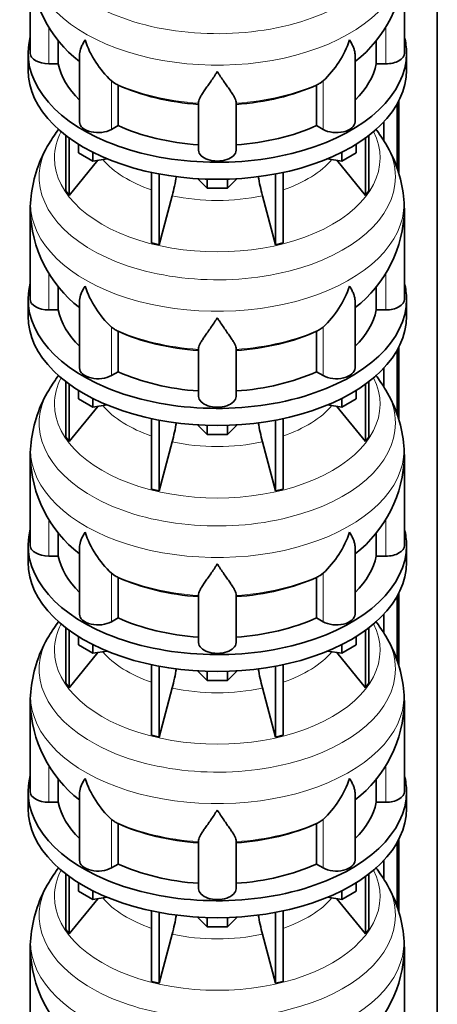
# Model space of a CAD drawing. Header units: millimetres. Extents: x 148 to 904, y -2845 to 2089.
# Tile 8 of 22: x 690 to 891, y -1859 to -1385. Entities that reach past the tile are written whole.
import ezdxf

# ---------------------------------------------------------------- set-up
doc = ezdxf.new("R2010")
doc.units = ezdxf.units.MM
doc.layers.add('MID_134-13', color=7, linetype='Continuous')
doc.layers.add('VSI134_DIFFUSORE', color=7, linetype='Continuous')

# ---------------------------------------------------------------- blocks, each defined once
blk = doc.blocks.new('SE4')
at = {"layer": 'MID_134-13', "color": 7, "linetype": 'Continuous', "lineweight": 35}
for p, q in [((891.05, -2554.67), (891.05, -1002.98)), ((871.79, -1425.41), (871.79, -1456.77)), ((872.54, -1424), (872.54, -1459.11)), ((865.27, -1434.19), (865.27, -1443.08)), ((871.79, -1543.81), (871.79, -1575.16)), ((872.54, -1542.4), (872.54, -1577.5)), ((865.27, -1552.58), (865.27, -1561.47)), ((871.79, -1662.2), (871.79, -1693.55)), ((872.54, -1660.79), (872.54, -1695.89)), ((865.27, -1670.97), (865.27, -1679.86)), ((871.79, -1780.59), (871.79, -1811.94)), ((872.54, -1779.18), (872.54, -1814.29)), ((865.27, -1789.37), (865.27, -1798.25))]:
    blk.add_line(p, q, dxfattribs=at)
at = {"layer": 'VSI134_DIFFUSORE', "color": 7, "linetype": 'Continuous', "lineweight": 35}
for p, q in [((695.24, -1357.97), (695.24, -1401.02)), ((875.24, -1401.02), (875.24, -1357.97)), ((708.77, -1406.22), (708.77, -1394.9)), ((861.71, -1394.8), (861.71, -1406.22)), ((694.24, -1401.02), (694.24, -1409.19)), ((876.24, -1409.19), (876.24, -1401.02)), ((704.24, -1406.22), (708.77, -1406.22)), ((718.96, -1401.93), (718.96, -1434.09)), ((851.51, -1434.09), (851.51, -1401.95)), ((861.71, -1406.22), (866.24, -1406.22)), ((735.75, -1415.47), (734.33, -1414.42)), ((836.15, -1414.42), (834.73, -1415.47)), ((737.53, -1435.92), (737.53, -1416.44)), ((832.95, -1416.44), (832.95, -1435.92)), ((776.24, -1447.79), (776.24, -1424.44)), ((794.24, -1447.79), (794.24, -1424.44)), ((734.33, -1437.76), (737.53, -1435.92)), ((832.95, -1435.92), (836.15, -1437.76)), ((712.41, -1440.69), (712.41, -1467.37)), ((713.94, -1441.84), (713.94, -1469.5)), ((856.53, -1441.84), (856.53, -1469.5)), ((858.07, -1440.69), (858.07, -1467.37)), ((718.48, -1448.95), (718.48, -1444.89)), ((725.42, -1452.95), (718.48, -1448.95)), ((725.42, -1452.95), (725.42, -1448.78)), ((845.05, -1452.95), (845.05, -1448.78)), ((851.99, -1448.95), (845.05, -1452.95)), ((851.99, -1448.95), (851.99, -1444.89)), ((713.94, -1469.5), (727.8, -1452.59)), ((732.25, -1451.9), (725.42, -1452.95)), ((845.05, -1452.95), (838.23, -1451.9)), ((842.67, -1452.59), (856.53, -1469.5)), ((753.54, -1458.44), (753.54, -1492.36)), ((816.93, -1458.44), (816.93, -1492.36)), ((757.24, -1459.18), (757.24, -1493.25)), ((780.33, -1466.09), (775.68, -1461.44)), ((780.33, -1466.09), (780.33, -1461.65)), ((794.8, -1461.44), (790.15, -1466.09)), ((790.15, -1466.09), (790.15, -1461.65)), ((813.24, -1459.18), (813.24, -1493.25)), ((712.41, -1467.37), (713.94, -1469.5)), ((790.15, -1466.09), (780.33, -1466.09)), ((856.53, -1469.5), (858.07, -1467.37)), ((757.24, -1493.25), (763.51, -1469.63)), ((806.96, -1469.63), (813.24, -1493.25)), ((695.24, -1476.36), (695.24, -1519.41)), ((875.24, -1519.41), (875.24, -1476.36)), ((753.54, -1492.36), (757.24, -1493.25)), ((813.24, -1493.25), (816.93, -1492.36)), ((708.77, -1524.61), (708.77, -1513.29)), ((861.71, -1513.19), (861.71, -1524.61)), ((694.24, -1519.41), (694.24, -1527.58)), ((876.24, -1527.58), (876.24, -1519.41)), ((704.24, -1524.61), (708.77, -1524.61)), ((718.96, -1520.32), (718.96, -1552.48)), ((851.51, -1552.48), (851.51, -1520.34)), ((861.71, -1524.61), (866.24, -1524.61)), ((735.75, -1533.86), (734.33, -1532.81)), ((836.15, -1532.81), (834.73, -1533.86)), ((737.53, -1554.31), (737.53, -1534.83)), ((832.95, -1534.83), (832.95, -1554.31)), ((776.24, -1566.18), (776.24, -1542.83)), ((794.24, -1566.18), (794.24, -1542.83)), ((734.33, -1556.16), (737.53, -1554.31)), ((832.95, -1554.31), (836.15, -1556.16)), ((712.41, -1559.08), (712.41, -1585.76)), ((713.94, -1560.23), (713.94, -1587.89)), ((856.53, -1560.23), (856.53, -1587.89)), ((858.07, -1559.08), (858.07, -1585.76)), ((718.48, -1567.34), (718.48, -1563.28)), ((725.42, -1571.35), (718.48, -1567.34)), ((725.42, -1571.35), (725.42, -1567.17)), ((845.05, -1571.35), (845.05, -1567.17)), ((851.99, -1567.34), (845.05, -1571.35)), ((851.99, -1567.34), (851.99, -1563.28)), ((713.94, -1587.89), (727.8, -1570.98)), ((732.25, -1570.29), (725.42, -1571.35)), ((845.05, -1571.35), (838.23, -1570.29)), ((842.67, -1570.98), (856.53, -1587.89)), ((753.54, -1576.83), (753.54, -1610.76)), ((816.93, -1576.83), (816.93, -1610.76)), ((757.24, -1577.57), (757.24, -1611.64)), ((780.33, -1584.48), (775.68, -1579.83)), ((780.33, -1584.48), (780.33, -1580.04)), ((794.8, -1579.83), (790.15, -1584.48)), ((790.15, -1584.48), (790.15, -1580.04)), ((813.24, -1577.57), (813.24, -1611.64)), ((712.41, -1585.76), (713.94, -1587.89)), ((790.15, -1584.48), (780.33, -1584.48)), ((856.53, -1587.89), (858.07, -1585.76)), ((757.24, -1611.64), (763.51, -1588.02)), ((806.96, -1588.02), (813.24, -1611.64)), ((695.24, -1594.75), (695.24, -1637.81)), ((875.24, -1637.81), (875.24, -1594.75)), ((753.54, -1610.76), (757.24, -1611.64)), ((813.24, -1611.64), (816.93, -1610.76)), ((708.77, -1643), (708.77, -1631.69)), ((861.71, -1631.59), (861.71, -1643)), ((694.24, -1637.81), (694.24, -1645.97)), ((876.24, -1645.97), (876.24, -1637.81)), ((704.24, -1643), (708.77, -1643)), ((718.96, -1638.71), (718.96, -1670.87)), ((851.51, -1670.87), (851.51, -1638.74)), ((861.71, -1643), (866.24, -1643)), ((735.75, -1652.25), (734.33, -1651.2)), ((836.15, -1651.2), (834.73, -1652.25)), ((737.53, -1672.7), (737.53, -1653.22)), ((832.95, -1653.22), (832.95, -1672.7)), ((776.24, -1684.57), (776.24, -1661.23)), ((794.24, -1684.57), (794.24, -1661.23)), ((734.33, -1674.55), (737.53, -1672.7)), ((832.95, -1672.7), (836.15, -1674.55)), ((712.41, -1677.47), (712.41, -1704.15)), ((713.94, -1678.62), (713.94, -1706.28)), ((856.53, -1678.62), (856.53, -1706.28)), ((858.07, -1677.47), (858.07, -1704.15)), ((718.48, -1685.73), (718.48, -1681.68)), ((725.42, -1689.74), (718.48, -1685.73)), ((725.42, -1689.74), (725.42, -1685.57)), ((845.05, -1689.74), (845.05, -1685.57)), ((851.99, -1685.73), (845.05, -1689.74)), ((851.99, -1685.73), (851.99, -1681.68)), ((713.94, -1706.28), (727.8, -1689.37)), ((732.25, -1688.68), (725.42, -1689.74)), ((845.05, -1689.74), (838.23, -1688.68)), ((842.67, -1689.37), (856.53, -1706.28)), ((753.54, -1695.22), (753.54, -1729.15)), ((816.93, -1695.22), (816.93, -1729.15)), ((757.24, -1695.96), (757.24, -1730.03)), ((780.33, -1702.87), (775.68, -1698.22)), ((780.33, -1702.87), (780.33, -1698.43)), ((794.8, -1698.22), (790.15, -1702.87)), ((790.15, -1702.87), (790.15, -1698.43)), ((813.24, -1695.96), (813.24, -1730.03)), ((712.41, -1704.15), (713.94, -1706.28)), ((790.15, -1702.87), (780.33, -1702.87)), ((856.53, -1706.28), (858.07, -1704.15)), ((757.24, -1730.03), (763.51, -1706.41)), ((806.96, -1706.41), (813.24, -1730.03)), ((695.24, -1713.14), (695.24, -1756.2)), ((875.24, -1756.2), (875.24, -1713.14)), ((753.54, -1729.15), (757.24, -1730.03)), ((813.24, -1730.03), (816.93, -1729.15)), ((708.77, -1761.39), (708.77, -1750.08)), ((861.71, -1749.98), (861.71, -1761.39)), ((694.24, -1756.2), (694.24, -1764.36)), ((876.24, -1764.36), (876.24, -1756.2)), ((704.24, -1761.39), (708.77, -1761.39)), ((718.96, -1757.1), (718.96, -1789.27)), ((851.51, -1789.27), (851.51, -1757.13)), ((861.71, -1761.39), (866.24, -1761.39)), ((735.75, -1770.65), (734.33, -1769.59)), ((836.15, -1769.59), (834.73, -1770.65)), ((737.53, -1791.09), (737.53, -1771.62)), ((832.95, -1771.62), (832.95, -1791.09)), ((776.24, -1802.96), (776.24, -1779.62)), ((794.24, -1802.96), (794.24, -1779.62)), ((734.33, -1792.94), (737.53, -1791.09)), ((832.95, -1791.09), (836.15, -1792.94)), ((712.41, -1795.87), (712.41, -1822.54)), ((713.94, -1797.01), (713.94, -1824.68)), ((856.53, -1797.01), (856.53, -1824.68)), ((858.07, -1795.87), (858.07, -1822.54)), ((718.48, -1804.12), (718.48, -1800.07)), ((725.42, -1808.13), (718.48, -1804.12)), ((725.42, -1808.13), (725.42, -1803.96)), ((845.05, -1808.13), (845.05, -1803.96)), ((851.99, -1804.12), (845.05, -1808.13)), ((851.99, -1804.12), (851.99, -1800.07)), ((713.94, -1824.68), (727.8, -1807.76)), ((732.25, -1807.08), (725.42, -1808.13)), ((845.05, -1808.13), (838.23, -1807.08)), ((842.67, -1807.76), (856.53, -1824.68)), ((753.54, -1813.61), (753.54, -1847.54)), ((816.93, -1813.61), (816.93, -1847.54)), ((757.24, -1814.35), (757.24, -1848.42)), ((780.33, -1821.26), (775.68, -1816.61)), ((780.33, -1821.26), (780.33, -1816.83)), ((794.8, -1816.61), (790.15, -1821.26)), ((790.15, -1821.26), (790.15, -1816.83)), ((813.24, -1814.35), (813.24, -1848.42)), ((712.41, -1822.54), (713.94, -1824.68)), ((790.15, -1821.26), (780.33, -1821.26)), ((856.53, -1824.68), (858.07, -1822.54)), ((757.24, -1848.42), (763.51, -1824.8)), ((806.96, -1824.8), (813.24, -1848.42)), ((695.24, -1831.53), (695.24, -1874.59)), ((875.24, -1874.59), (875.24, -1831.53)), ((753.54, -1847.54), (757.24, -1848.42)), ((813.24, -1848.42), (816.93, -1847.54))]:
    blk.add_line(p, q, dxfattribs=at)
at = {"layer": 'VSI134_DIFFUSORE', "color": 4, "linetype": 'Continuous', "lineweight": 9}
for p, q in [((704.24, -1406.22), (704.24, -1388.52)), ((866.24, -1406.22), (866.24, -1388.44)), ((734.33, -1437.76), (734.33, -1414.42)), ((836.15, -1437.76), (836.15, -1414.42)), ((704.24, -1524.61), (704.24, -1506.91)), ((866.24, -1524.61), (866.24, -1506.84)), ((734.33, -1556.16), (734.33, -1532.81)), ((836.15, -1556.16), (836.15, -1532.81)), ((704.24, -1643), (704.24, -1625.3)), ((866.24, -1643), (866.24, -1625.23)), ((734.33, -1674.55), (734.33, -1651.2)), ((836.15, -1674.55), (836.15, -1651.2)), ((704.24, -1761.39), (704.24, -1743.7)), ((866.24, -1761.39), (866.24, -1743.62)), ((734.33, -1792.94), (734.33, -1769.59)), ((836.15, -1792.94), (836.15, -1769.59))]:
    blk.add_line(p, q, dxfattribs=at)
at = {"layer": 'VSI134_DIFFUSORE', "color": 7, "linetype": 'Continuous', "lineweight": 35}
for centre, radius, start, end in [((756.25, -1356.87), 60.98, 181.1341, 232.2546), ((814.02, -1356.71), 61.22, 307.8544, 358.8284), ((766.83, -1379.46), 47.73, 198.6373, 227.0857), ((803.65, -1379.46), 47.73, 312.9143, 341.3628), ((743.66, -1403.08), 14.7, 237.4509, 245.3566), ((826.82, -1403.08), 14.7, 294.6434, 302.5491), ((762.32, -1478.61), 67.25, 142.3556, 149.5834), ((807.67, -1478.97), 67.84, 30.3417, 37.6305), ((756.17, -1476.37), 60.82, 148.4877, 173.8715), ((814.35, -1476.39), 60.78, 6.1562, 31.4203), ((673.67, -1445.31), 93.08, 344.857, 350.7509), ((895.49, -1445.52), 91.75, 189.3064, 195.2315), ((734.7, -1475.54), 39.42, 171.7414, 181.3593), ((745.43, -1481.16), 129.89, 2.1163, 4.9854), ((756.25, -1475.27), 60.98, 181.1341, 232.2546), ((814.02, -1475.11), 61.22, 307.8544, 358.8284), ((766.83, -1497.85), 47.73, 198.6373, 227.0857), ((803.65, -1497.85), 47.73, 312.9143, 341.3628), ((743.66, -1521.47), 14.7, 237.4509, 245.3566), ((826.82, -1521.47), 14.7, 294.6434, 302.5491), ((762.32, -1597), 67.25, 142.3556, 149.5834), ((807.67, -1597.36), 67.84, 30.3417, 37.6305), ((756.17, -1594.76), 60.82, 148.4877, 173.8715), ((814.35, -1594.78), 60.78, 6.1562, 31.4203), ((673.67, -1563.71), 93.08, 344.857, 350.7509), ((895.49, -1563.91), 91.75, 189.3064, 195.2315), ((734.7, -1593.93), 39.42, 171.7414, 181.3593), ((745.43, -1599.55), 129.89, 2.1163, 4.9854), ((756.25, -1593.66), 60.98, 181.1341, 232.2546), ((814.02, -1593.5), 61.22, 307.8544, 358.8284), ((766.83, -1616.25), 47.73, 198.6373, 227.0857), ((803.65, -1616.25), 47.73, 312.9143, 341.3628), ((743.66, -1639.86), 14.7, 237.4509, 245.3566), ((826.82, -1639.86), 14.7, 294.6434, 302.5491), ((762.32, -1715.39), 67.25, 142.3556, 149.5834), ((807.67, -1715.75), 67.84, 30.3417, 37.6305), ((756.17, -1713.15), 60.82, 148.4877, 173.8715), ((814.35, -1713.17), 60.78, 6.1562, 31.4203), ((673.67, -1682.1), 93.08, 344.857, 350.7509), ((895.49, -1682.31), 91.75, 189.3064, 195.2315), ((734.7, -1712.32), 39.42, 171.7414, 181.3593), ((745.43, -1717.94), 129.89, 2.1163, 4.9854), ((756.25, -1712.05), 60.98, 181.1341, 232.2546), ((814.02, -1711.89), 61.22, 307.8544, 358.8284), ((766.83, -1734.64), 47.73, 198.6373, 227.0857), ((803.65, -1734.64), 47.73, 312.9143, 341.3628), ((743.66, -1758.25), 14.7, 237.4509, 245.3566), ((826.82, -1758.25), 14.7, 294.6434, 302.5491), ((762.32, -1833.78), 67.25, 142.3556, 149.5834), ((807.67, -1834.14), 67.84, 30.3417, 37.6305), ((756.17, -1831.54), 60.82, 148.4877, 173.8715), ((814.35, -1831.56), 60.78, 6.1562, 31.4203), ((673.67, -1800.49), 93.08, 344.857, 350.7509), ((895.49, -1800.7), 91.75, 189.3064, 195.2315), ((734.7, -1830.71), 39.42, 171.7414, 181.3593), ((745.43, -1836.33), 129.89, 2.1163, 4.9854), ((756.25, -1830.44), 60.98, 181.1341, 232.2546), ((814.02, -1830.28), 61.22, 307.8544, 358.8284)]:
    blk.add_arc(centre, radius, start, end, dxfattribs=at)
at = {"layer": 'VSI134_DIFFUSORE', "color": 4, "linetype": 'Continuous', "lineweight": 9}
for centre, major_axis, start_param, end_param in [((785.24, -1342.25), (85.67, 0), 2.811676, 6.283185), ((785.24, -1355), (-89.83, 0), 0, 3.209257), ((785.24, -1379.55), (-79.5, 0), 0.898849, 1.457346), ((785.24, -1379.55), (79.5, 0), 4.82584, 5.384336), ((785.24, -1451.45), (-78.3, 0), 0, 3.425204), ((785.24, -1451.45), (-78.3, 0), 5.999574, 6.283185), ((785.24, -1460.64), (85.67, 0), 2.811676, 6.283185), ((785.24, -1460.64), (85.67, 0), 0, 0.328193), ((785.24, -1436.33), (-61.63, 0), 0.463231, 1.030574), ((785.24, -1436.33), (61.63, 0), 5.252612, 5.819954), ((785.24, -1473.4), (-89.83, 0), 0, 3.209257), ((785.24, -1473.4), (-89.83, 0), 6.215555, 6.283185), ((785.24, -1436.33), (-61.63, 0), 1.210556, 1.931037), ((785.24, -1497.94), (-79.5, 0), 0.898849, 1.457346), ((785.24, -1497.94), (79.5, 0), 4.82584, 5.384336), ((785.24, -1569.84), (-78.3, 0), 0, 3.425204), ((785.24, -1569.84), (-78.3, 0), 5.999574, 6.283185), ((785.24, -1579.03), (85.67, 0), 2.811676, 6.283185), ((785.24, -1579.03), (85.67, 0), 0, 0.328193), ((785.24, -1554.72), (-61.63, 0), 0.463231, 1.030574), ((785.24, -1554.72), (61.63, 0), 5.252612, 5.819954), ((785.24, -1591.79), (-89.83, 0), 0, 3.209257), ((785.24, -1591.79), (-89.83, 0), 6.215555, 6.283185), ((785.24, -1554.72), (-61.63, 0), 1.210556, 1.931037), ((785.24, -1616.33), (-79.5, 0), 0.898849, 1.457346), ((785.24, -1616.33), (79.5, 0), 4.82584, 5.384336), ((785.24, -1688.23), (-78.3, 0), 0, 3.425204), ((785.24, -1688.23), (-78.3, 0), 5.999574, 6.283185), ((785.24, -1697.42), (85.67, 0), 2.811676, 6.283185), ((785.24, -1697.42), (85.67, 0), 0, 0.328193), ((785.24, -1673.12), (-61.63, 0), 0.463231, 1.030574), ((785.24, -1673.12), (61.63, 0), 5.252612, 5.819954), ((785.24, -1710.18), (-89.83, 0), 0, 3.209257), ((785.24, -1710.18), (-89.83, 0), 6.215555, 6.283185), ((785.24, -1673.12), (-61.63, 0), 1.210556, 1.931037), ((785.24, -1734.72), (-79.5, 0), 0.898849, 1.457346), ((785.24, -1734.72), (79.5, 0), 4.82584, 5.384336), ((785.24, -1806.62), (-78.3, 0), 0, 3.425204), ((785.24, -1806.62), (-78.3, 0), 5.999574, 6.283185), ((785.24, -1815.82), (85.67, 0), 2.811676, 6.283185), ((785.24, -1815.82), (85.67, 0), 0, 0.328193), ((785.24, -1791.51), (-61.63, 0), 0.463231, 1.030574), ((785.24, -1791.51), (61.63, 0), 5.252612, 5.819954), ((785.24, -1828.57), (-89.83, 0), 0, 3.209257), ((785.24, -1828.57), (-89.83, 0), 6.215555, 6.283185), ((785.24, -1791.51), (-61.63, 0), 1.210556, 1.931037)]:
    blk.add_ellipse(centre, major_axis=major_axis, ratio=0.57735, start_param=start_param, end_param=end_param, dxfattribs=at)
at = {"layer": 'VSI134_DIFFUSORE', "color": 7, "linetype": 'Continuous', "lineweight": 35}
for centre, major_axis, start_param, end_param in [((785.24, -1401.02), (91, 0), 2.993207, 6.283185), ((785.24, -1401.02), (91, 0), 0, 0.148386), ((704.24, -1401.02), (9, 0), 3.141593, 4.712389), ((866.24, -1401.02), (-9, 0), 1.570796, 3.141593), ((785.24, -1401.02), (-77, 0), 0.117151, 0.534109), ((785.24, -1401.02), (77, 0), 5.749077, 6.166034), ((785.24, -1409.19), (-91, 0), 0, 3.141593), ((785.24, -1381.55), (-77, 0), 0.902549, 1.453645), ((785.24, -1381.55), (77, 0), 4.82954, 5.380636), ((727.96, -1434.09), (9, 0), 3.141593, 5.497787), ((842.51, -1434.09), (-9, 0), 0.785398, 3.141593), ((785.24, -1401.02), (-77, 0), 0.902549, 1.453645), ((785.24, -1401.02), (77, 0), 4.82954, 5.380636), ((785.24, -1447.79), (-9, 0), 0, 3.141593), ((785.24, -1519.41), (91, 0), 2.993207, 6.283185), ((785.24, -1519.41), (91, 0), 0, 0.148386), ((704.24, -1519.41), (9, 0), 3.141593, 4.712389), ((866.24, -1519.41), (-9, 0), 1.570796, 3.141593), ((785.24, -1519.41), (-77, 0), 0.117151, 0.534109), ((785.24, -1519.41), (77, 0), 5.749077, 6.166034), ((785.24, -1527.58), (-91, 0), 0, 3.141593), ((785.24, -1499.94), (-77, 0), 0.902549, 1.453645), ((785.24, -1499.94), (77, 0), 4.82954, 5.380636), ((727.96, -1552.48), (9, 0), 3.141593, 5.497787), ((842.51, -1552.48), (-9, 0), 0.785398, 3.141593), ((785.24, -1519.41), (-77, 0), 0.902549, 1.453645), ((785.24, -1519.41), (77, 0), 4.82954, 5.380636), ((785.24, -1566.18), (-9, 0), 0, 3.141593), ((785.24, -1637.81), (91, 0), 2.993207, 6.283185), ((785.24, -1637.81), (91, 0), 0, 0.148386), ((704.24, -1637.81), (9, 0), 3.141593, 4.712389), ((866.24, -1637.81), (-9, 0), 1.570796, 3.141593), ((785.24, -1637.81), (-77, 0), 0.117151, 0.534109), ((785.24, -1637.81), (77, 0), 5.749077, 6.166034), ((785.24, -1645.97), (-91, 0), 0, 3.141593), ((785.24, -1618.33), (-77, 0), 0.902549, 1.453645), ((785.24, -1618.33), (77, 0), 4.82954, 5.380636), ((727.96, -1670.87), (9, 0), 3.141593, 5.497787), ((842.51, -1670.87), (-9, 0), 0.785398, 3.141593), ((785.24, -1637.81), (-77, 0), 0.902549, 1.453645), ((785.24, -1637.81), (77, 0), 4.82954, 5.380636), ((785.24, -1684.57), (-9, 0), 0, 3.141593), ((785.24, -1756.2), (91, 0), 2.993207, 6.283185), ((785.24, -1756.2), (91, 0), 0, 0.148386), ((704.24, -1756.2), (9, 0), 3.141593, 4.712389), ((866.24, -1756.2), (-9, 0), 1.570796, 3.141593), ((785.24, -1756.2), (-77, 0), 0.117151, 0.534109), ((785.24, -1756.2), (77, 0), 5.749077, 6.166034), ((785.24, -1764.36), (-91, 0), 0, 3.141593), ((785.24, -1736.72), (-77, 0), 0.902549, 1.453645), ((785.24, -1736.72), (77, 0), 4.82954, 5.380636), ((727.96, -1789.27), (9, 0), 3.141593, 5.497787), ((842.51, -1789.27), (-9, 0), 0.785398, 3.141593), ((785.24, -1756.2), (-77, 0), 0.902549, 1.453645), ((785.24, -1756.2), (77, 0), 4.82954, 5.380636), ((785.24, -1802.96), (-9, 0), 0, 3.141593)]:
    blk.add_ellipse(centre, major_axis=major_axis, ratio=0.57735, start_param=start_param, end_param=end_param, dxfattribs=at)
for points, knots in [([(718.96, -1401.95), (718.96, -1401.79), (718.97, -1401.63), (719.05, -1400.45), (719.34, -1399.4), (720.01, -1397.73), (720.27, -1397.15), (720.73, -1396.26), (720.89, -1395.96), (721.14, -1395.5), (721.28, -1395.27), (721.41, -1395.03), (721.5, -1394.87), (721.55, -1394.79), (721.6, -1394.72)], [0.4600931, 0.4600931, 0.4600931, 0.4600931, 0.5, 0.5, 0.75, 0.75, 0.875, 0.875, 0.9375, 0.9375, 0.96875, 0.984375, 0.984375, 1, 1, 1, 1]), ([(851.51, -1401.96), (851.51, -1401.81), (851.51, -1401.65), (851.46, -1400.99), (851.37, -1400.48), (851.11, -1399.42), (850.92, -1398.87), (850.47, -1397.74), (850.21, -1397.16), (849.75, -1396.27), (849.59, -1395.96), (849.33, -1395.5), (849.24, -1395.34), (849.06, -1395.03), (848.97, -1394.87), (848.88, -1394.72)], [0.4604904, 0.4604904, 0.4604904, 0.4604904, 0.5, 0.5, 0.625, 0.625, 0.75, 0.75, 0.875, 0.875, 0.9375, 0.9375, 0.96875, 0.96875, 1, 1, 1, 1]), ([(785.24, -1409.93), (785.11, -1410.15), (784.97, -1410.36), (784.71, -1410.78), (784.57, -1410.99), (784.18, -1411.6), (783.91, -1412.01), (783.13, -1413.2), (782.61, -1413.97), (781.6, -1415.44), (781.1, -1416.15), (780.15, -1417.51), (779.7, -1418.15), (778.86, -1419.37), (778.46, -1419.95), (777.92, -1420.77), (777.75, -1421.04), (777.43, -1421.55), (777.27, -1421.8), (776.86, -1422.52), (776.64, -1422.96), (776.33, -1423.76), (776.24, -1424.12), (776.24, -1424.44)], [0, 0, 0, 0, 0.03125, 0.03125, 0.0625, 0.0625, 0.125, 0.125, 0.25, 0.25, 0.375, 0.375, 0.5, 0.5, 0.625, 0.625, 0.6875, 0.6875, 0.75, 0.75, 0.875, 0.875, 1, 1, 1, 1]), ([(794.24, -1424.44), (794.24, -1424.12), (794.15, -1423.76), (793.84, -1422.96), (793.61, -1422.52), (793.2, -1421.8), (793.05, -1421.55), (792.73, -1421.04), (792.56, -1420.77), (792.02, -1419.95), (791.62, -1419.37), (790.78, -1418.15), (790.32, -1417.51), (789.38, -1416.16), (788.88, -1415.45), (787.87, -1413.97), (787.35, -1413.2), (786.56, -1412.01), (786.3, -1411.61), (785.9, -1410.99), (785.77, -1410.78), (785.5, -1410.36), (785.37, -1410.15), (785.24, -1409.93)], [0, 0, 0, 0, 0.125, 0.125, 0.25, 0.25, 0.3125, 0.3125, 0.375, 0.375, 0.5, 0.5, 0.625, 0.625, 0.75, 0.75, 0.875, 0.875, 0.9375, 0.9375, 0.96875, 0.96875, 1, 1, 1, 1]), ([(718.96, -1520.34), (718.96, -1520.18), (718.97, -1520.02), (719.05, -1518.84), (719.34, -1517.79), (720.01, -1516.12), (720.27, -1515.54), (720.73, -1514.65), (720.89, -1514.35), (721.14, -1513.89), (721.28, -1513.66), (721.41, -1513.42), (721.5, -1513.27), (721.55, -1513.19), (721.6, -1513.11)], [0.4600931, 0.4600931, 0.4600931, 0.4600931, 0.5, 0.5, 0.75, 0.75, 0.875, 0.875, 0.9375, 0.9375, 0.96875, 0.984375, 0.984375, 1, 1, 1, 1]), ([(851.51, -1520.36), (851.51, -1520.2), (851.51, -1520.04), (851.46, -1519.38), (851.37, -1518.87), (851.11, -1517.81), (850.92, -1517.26), (850.47, -1516.13), (850.21, -1515.55), (849.75, -1514.66), (849.59, -1514.35), (849.33, -1513.89), (849.24, -1513.74), (849.06, -1513.42), (848.97, -1513.26), (848.88, -1513.11)], [0.4604904, 0.4604904, 0.4604904, 0.4604904, 0.5, 0.5, 0.625, 0.625, 0.75, 0.75, 0.875, 0.875, 0.9375, 0.9375, 0.96875, 0.96875, 1, 1, 1, 1]), ([(785.24, -1528.33), (785.11, -1528.54), (784.97, -1528.75), (784.71, -1529.17), (784.57, -1529.38), (784.18, -1530), (783.91, -1530.4), (783.13, -1531.59), (782.61, -1532.36), (781.6, -1533.83), (781.1, -1534.55), (780.15, -1535.9), (779.7, -1536.54), (778.86, -1537.76), (778.46, -1538.34), (777.92, -1539.16), (777.75, -1539.43), (777.43, -1539.94), (777.27, -1540.19), (776.86, -1540.91), (776.64, -1541.35), (776.33, -1542.15), (776.24, -1542.51), (776.24, -1542.83)], [0, 0, 0, 0, 0.03125, 0.03125, 0.0625, 0.0625, 0.125, 0.125, 0.25, 0.25, 0.375, 0.375, 0.5, 0.5, 0.625, 0.625, 0.6875, 0.6875, 0.75, 0.75, 0.875, 0.875, 1, 1, 1, 1]), ([(794.24, -1542.83), (794.24, -1542.51), (794.15, -1542.15), (793.84, -1541.35), (793.61, -1540.91), (793.2, -1540.2), (793.05, -1539.95), (792.73, -1539.43), (792.56, -1539.16), (792.02, -1538.34), (791.62, -1537.77), (790.78, -1536.54), (790.32, -1535.9), (789.38, -1534.55), (788.88, -1533.84), (787.87, -1532.36), (787.35, -1531.6), (786.56, -1530.4), (786.3, -1530), (785.9, -1529.38), (785.77, -1529.17), (785.5, -1528.75), (785.37, -1528.54), (785.24, -1528.33)], [0, 0, 0, 0, 0.125, 0.125, 0.25, 0.25, 0.3125, 0.3125, 0.375, 0.375, 0.5, 0.5, 0.625, 0.625, 0.75, 0.75, 0.875, 0.875, 0.9375, 0.9375, 0.96875, 0.96875, 1, 1, 1, 1]), ([(718.96, -1638.73), (718.96, -1638.57), (718.97, -1638.41), (719.05, -1637.24), (719.34, -1636.18), (720.01, -1634.51), (720.27, -1633.94), (720.73, -1633.05), (720.89, -1632.74), (721.14, -1632.28), (721.28, -1632.05), (721.41, -1631.82), (721.5, -1631.66), (721.55, -1631.58), (721.6, -1631.5)], [0.4600931, 0.4600931, 0.4600931, 0.4600931, 0.5, 0.5, 0.75, 0.75, 0.875, 0.875, 0.9375, 0.9375, 0.96875, 0.984375, 0.984375, 1, 1, 1, 1]), ([(851.51, -1638.75), (851.51, -1638.59), (851.51, -1638.43), (851.46, -1637.78), (851.37, -1637.26), (851.11, -1636.2), (850.92, -1635.65), (850.47, -1634.52), (850.21, -1633.94), (849.75, -1633.05), (849.59, -1632.75), (849.33, -1632.28), (849.24, -1632.13), (849.06, -1631.82), (848.97, -1631.66), (848.88, -1631.5)], [0.4604904, 0.4604904, 0.4604904, 0.4604904, 0.5, 0.5, 0.625, 0.625, 0.75, 0.75, 0.875, 0.875, 0.9375, 0.9375, 0.96875, 0.96875, 1, 1, 1, 1]), ([(785.24, -1646.72), (785.11, -1646.93), (784.97, -1647.14), (784.71, -1647.56), (784.57, -1647.77), (784.18, -1648.39), (783.91, -1648.79), (783.13, -1649.98), (782.61, -1650.75), (781.6, -1652.23), (781.1, -1652.94), (780.15, -1654.29), (779.7, -1654.93), (778.86, -1656.16), (778.46, -1656.73), (777.92, -1657.55), (777.75, -1657.82), (777.43, -1658.34), (777.27, -1658.59), (776.86, -1659.31), (776.64, -1659.75), (776.33, -1660.54), (776.24, -1660.91), (776.24, -1661.23)], [0, 0, 0, 0, 0.03125, 0.03125, 0.0625, 0.0625, 0.125, 0.125, 0.25, 0.25, 0.375, 0.375, 0.5, 0.5, 0.625, 0.625, 0.6875, 0.6875, 0.75, 0.75, 0.875, 0.875, 1, 1, 1, 1]), ([(794.24, -1661.23), (794.24, -1660.91), (794.15, -1660.55), (793.84, -1659.75), (793.61, -1659.31), (793.2, -1658.59), (793.05, -1658.34), (792.73, -1657.82), (792.56, -1657.56), (792.02, -1656.74), (791.62, -1656.16), (790.78, -1654.94), (790.32, -1654.29), (789.38, -1652.94), (788.88, -1652.23), (787.87, -1650.75), (787.35, -1649.99), (786.56, -1648.79), (786.3, -1648.39), (785.9, -1647.77), (785.77, -1647.56), (785.5, -1647.14), (785.37, -1646.93), (785.24, -1646.72)], [0, 0, 0, 0, 0.125, 0.125, 0.25, 0.25, 0.3125, 0.3125, 0.375, 0.375, 0.5, 0.5, 0.625, 0.625, 0.75, 0.75, 0.875, 0.875, 0.9375, 0.9375, 0.96875, 0.96875, 1, 1, 1, 1]), ([(718.96, -1757.13), (718.96, -1756.97), (718.97, -1756.8), (719.05, -1755.63), (719.34, -1754.58), (720.01, -1752.9), (720.27, -1752.33), (720.73, -1751.44), (720.89, -1751.14), (721.14, -1750.68), (721.28, -1750.44), (721.41, -1750.21), (721.5, -1750.05), (721.55, -1749.97), (721.6, -1749.89)], [0.4600931, 0.4600931, 0.4600931, 0.4600931, 0.5, 0.5, 0.75, 0.75, 0.875, 0.875, 0.9375, 0.9375, 0.96875, 0.984375, 0.984375, 1, 1, 1, 1]), ([(851.51, -1757.14), (851.51, -1756.98), (851.51, -1756.83), (851.46, -1756.17), (851.37, -1755.65), (851.11, -1754.59), (850.92, -1754.04), (850.47, -1752.92), (850.21, -1752.34), (849.75, -1751.44), (849.59, -1751.14), (849.33, -1750.68), (849.24, -1750.52), (849.06, -1750.21), (848.97, -1750.05), (848.88, -1749.89)], [0.4604904, 0.4604904, 0.4604904, 0.4604904, 0.5, 0.5, 0.625, 0.625, 0.75, 0.75, 0.875, 0.875, 0.9375, 0.9375, 0.96875, 0.96875, 1, 1, 1, 1]), ([(785.24, -1765.11), (785.11, -1765.32), (784.97, -1765.53), (784.71, -1765.95), (784.57, -1766.16), (784.18, -1766.78), (783.91, -1767.18), (783.13, -1768.38), (782.61, -1769.14), (781.6, -1770.62), (781.1, -1771.33), (780.15, -1772.68), (779.7, -1773.33), (778.86, -1774.55), (778.46, -1775.13), (777.92, -1775.95), (777.75, -1776.21), (777.43, -1776.73), (777.27, -1776.98), (776.86, -1777.7), (776.64, -1778.14), (776.33, -1778.94), (776.24, -1779.3), (776.24, -1779.62)], [0, 0, 0, 0, 0.03125, 0.03125, 0.0625, 0.0625, 0.125, 0.125, 0.25, 0.25, 0.375, 0.375, 0.5, 0.5, 0.625, 0.625, 0.6875, 0.6875, 0.75, 0.75, 0.875, 0.875, 1, 1, 1, 1]), ([(794.24, -1779.62), (794.24, -1779.3), (794.15, -1778.94), (793.84, -1778.14), (793.61, -1777.7), (793.2, -1776.98), (793.05, -1776.73), (792.73, -1776.21), (792.56, -1775.95), (792.02, -1775.13), (791.62, -1774.55), (790.78, -1773.33), (790.32, -1772.69), (789.38, -1771.33), (788.88, -1770.62), (787.87, -1769.15), (787.35, -1768.38), (786.56, -1767.19), (786.3, -1766.78), (785.9, -1766.16), (785.77, -1765.95), (785.5, -1765.53), (785.37, -1765.32), (785.24, -1765.11)], [0, 0, 0, 0, 0.125, 0.125, 0.25, 0.25, 0.3125, 0.3125, 0.375, 0.375, 0.5, 0.5, 0.625, 0.625, 0.75, 0.75, 0.875, 0.875, 0.9375, 0.9375, 0.96875, 0.96875, 1, 1, 1, 1])]:
    blk.add_open_spline(points, degree=3, knots=knots, dxfattribs=at)

msp = doc.modelspace()

# ---------------------------------------------------------------- block references
msp.add_blockref('SE4', (0, 0))

doc.saveas('drawing.dxf')
